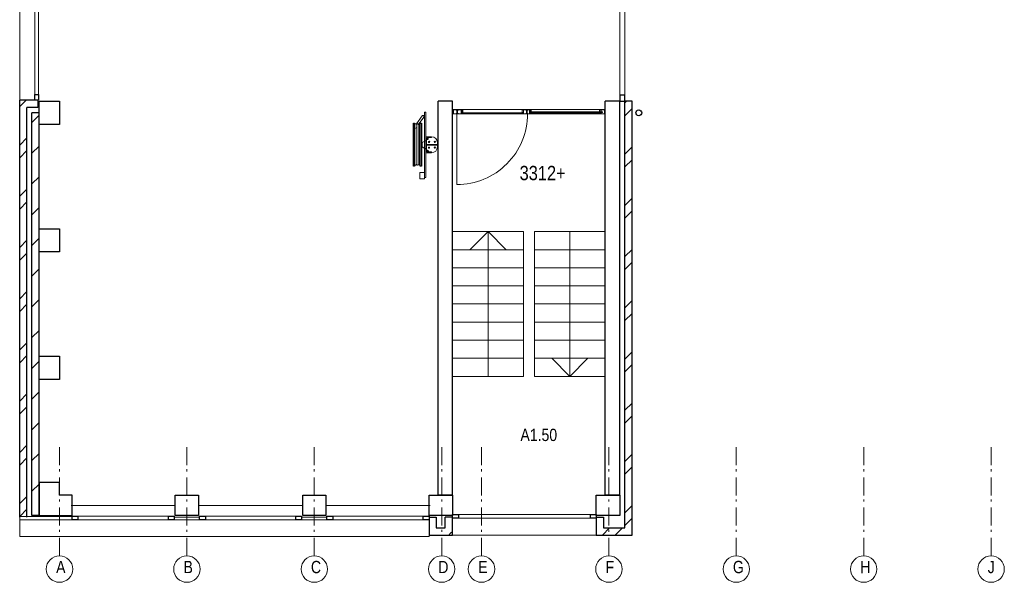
# Model space of a CAD drawing. Header units: millimetres. Extents: x 274611 to 749520, y 175257 to 298905.
# Tile 23 of 251: x 502791 to 516394, y 175331 to 183098. Entities that reach past the tile are written whole.
import ezdxf

# ---------------------------------------------------------------- set-up
doc = ezdxf.new("R2010")
doc.units = ezdxf.units.MM
doc.header["$LTSCALE"] = 400
doc.header["$PDMODE"] = 1
doc.header["$PDSIZE"] = 15
doc.linetypes.add('STYLE_06', pattern=[1.041641, 0.625, -0.208282, 0.069427, -0.138931])
for name, color, linetype, lineweight in [('Binnenkozijnen', 140, 'Continuous', 15), ('Buitenkozijnen', 140, 'Continuous', 15), ('mat-baksteen', 5, 'Continuous', 25), ('mat-beton (ihwg)', 5, 'Continuous', 25), ('mat-glas-vert', 5, 'Continuous', 15), ('mat-kalkzandsteen', 5, 'Continuous', 25), ('MAT-kit', 140, 'Continuous', 5), ('mat-kunststof', 43, 'Continuous', 9), ('mat-staal', 5, 'Continuous', 25), ('None', 7, 'Continuous', 9), ('Ruimtenummers', 5, 'Continuous', 25), ('Tekst', 140, 'Continuous', 15)]:
    doc.layers.add(name, color=color, linetype=linetype, lineweight=lineweight)
doc.styles.add('Arial Narrow', font='ARIALN.TTF', dxfattribs={"height": 222.25})

# ---------------------------------------------------------------- blocks, each defined once
blk = doc.blocks.new('*U304')
at = {"layer": 'mat-kunststof', "lineweight": 9}
blk.add_lwpolyline([(-8599, -36720), (-8609, -36720), (-8609, -36750), (-8599, -36750)], close=True, dxfattribs=at)
at = {"layer": 'None', "lineweight": 9}
blk.add_lwpolyline([(-8599, -36720), (-8609, -36750), (-8599, -36750), (-8609, -36720)], dxfattribs=at)
blk = doc.blocks.new('*U305')
at = {"layer": 'MAT-kit', "color": 9, "linetype": 'Continuous', "lineweight": 5}
for points in [[(-8599, -36708), (-8604, -36710), (-8609, -36708), (-8609, -36714), (-8609, -36720), (-8604, -36720), (-8599, -36720), (-8599, -36714), (-8599, -36708)], [(-8599, -36763), (-8604, -36761), (-8609, -36763), (-8609, -36757), (-8609, -36750), (-8604, -36750), (-8599, -36750), (-8599, -36757), (-8599, -36763)]]:
    blk.add_open_spline(points, degree=2, knots=[0, 0, 0, 0.229184, 0.229184, 0.5027, 0.5027, 0.726485, 0.726485, 1, 1, 1], dxfattribs=at)
at = {"layer": 'None', "color": 7}
blk.add_blockref('*U304', (0, 0), dxfattribs=at)
blk = doc.blocks.new('jan404.129')
at = {"layer": 'None', "lineweight": 15, "flags": 128}
for points in [[(-10, 14.85), (-10, -24.79), (10, -24.79), (10, 14.85)], [(8.5, 13.35), (8.5, -23.29), (-8.5, -23.29), (-8.5, 13.35)]]:
    blk.add_lwpolyline(points, close=True, dxfattribs=at)
blk = doc.blocks.new('*U306')
at = {"layer": 'None', "color": 7, "linetype": 'Continuous', "lineweight": 15}
for p, q in [((-8658, -36707), (-8658, -36762)), ((-8610, -36705), (-8657, -36705)), ((-8610, -36707), (-8657, -36707)), ((-8657, -36707), (-8657, -36762)), ((-8610, -36764), (-8610, -36707)), ((-8609, -36764), (-8609, -36707)), ((-8658, -36762), (-8677, -36762)), ((-8677, -36764), (-8658, -36764)), ((-8677, -36765), (-8610, -36765)), ((-8658, -36764), (-8610, -36764))]:
    blk.add_line(p, q, dxfattribs=at)
for centre, start, end in [((-8657, -36707), 90, 180), ((-8610, -36707), 0, 90), ((-8677, -36764), 90, 180), ((-8677, -36764), 180, 270), ((-8658, -36762), 270, 0), ((-8610, -36764), 270, 0)]:
    blk.add_arc(centre, 1.5, start, end, dxfattribs=at)
at = {"layer": 'None', "linetype": 'Continuous', "lineweight": 5}
blk.add_point((-8609, -36730), dxfattribs=at)
at = {"layer": 'mat-staal', "color": 7, "xscale": -1}
blk.add_blockref('jan404.129', (-8669, -36720), dxfattribs=at)
blk = doc.blocks.new('*U307')
at = {"layer": 'None', "color": 7, "linetype": 'Continuous', "lineweight": 15}
for p, q in [((-10699, -36706), (-10698, -36705)), ((-10699, -36707), (-10699, -36706)), ((-10699, -36707), (-10699, -36724)), ((-10699, -36724), (-10699, -36764)), ((-10698, -36705), (-10697, -36705)), ((-10669, -36705), (-10697, -36705)), ((-10669, -36707), (-10697, -36707)), ((-10697, -36707), (-10697, -36724)), ((-10697, -36724), (-10697, -36764)), ((-10637, -36705), (-10669, -36705)), ((-10657, -36707), (-10669, -36707)), ((-10660, -36708), (-10659, -36708)), ((-10660, -36709), (-10660, -36708)), ((-10660, -36710), (-10660, -36709)), ((-10660, -36710), (-10660, -36711)), ((-10660, -36711), (-10660, -36712)), ((-10660, -36712), (-10659, -36712)), ((-10659, -36707), (-10658, -36707)), ((-10659, -36708), (-10659, -36707)), ((-10659, -36709), (-10658, -36709)), ((-10659, -36710), (-10659, -36709)), ((-10659, -36710), (-10659, -36710)), ((-10659, -36711), (-10659, -36710)), ((-10659, -36711), (-10659, -36711)), ((-10658, -36711), (-10659, -36711)), ((-10659, -36712), (-10659, -36713)), ((-10659, -36713), (-10658, -36713)), ((-10658, -36707), (-10657, -36707)), ((-10658, -36708), (-10657, -36708)), ((-10658, -36709), (-10658, -36708)), ((-10658, -36712), (-10658, -36711)), ((-10657, -36712), (-10658, -36712)), ((-10658, -36713), (-10657, -36714)), ((-10637, -36707), (-10657, -36707)), ((-10657, -36708), (-10657, -36708)), ((-10657, -36708), (-10637, -36708)), ((-10657, -36712), (-10657, -36712)), ((-10650, -36712), (-10657, -36712)), ((-10650, -36714), (-10657, -36714)), ((-10650, -36712), (-10650, -36712)), ((-10649, -36713), (-10650, -36712)), ((-10650, -36724), (-10650, -36714)), ((-10650, -36757), (-10650, -36724)), ((-10649, -36714), (-10649, -36713)), ((-10649, -36724), (-10649, -36714)), ((-10649, -36757), (-10649, -36724)), ((-10637, -36705), (-10637, -36705)), ((-10636, -36706), (-10637, -36705)), ((-10636, -36707), (-10637, -36708)), ((-10637, -36708), (-10637, -36708)), ((-10636, -36707), (-10636, -36706)), ((-10636, -36707), (-10636, -36707)), ((-10699, -36764), (-10699, -36764)), ((-10698, -36765), (-10699, -36764)), ((-10697, -36765), (-10698, -36765)), ((-10697, -36764), (-10669, -36764)), ((-10697, -36765), (-10669, -36765)), ((-10669, -36764), (-10660, -36764)), ((-10669, -36765), (-10660, -36765)), ((-10660, -36757), (-10659, -36757)), ((-10660, -36757), (-10660, -36757)), ((-10660, -36758), (-10660, -36757)), ((-10660, -36764), (-10660, -36758)), ((-10659, -36764), (-10660, -36765)), ((-10660, -36765), (-10660, -36765)), ((-10659, -36757), (-10650, -36757)), ((-10659, -36758), (-10650, -36758)), ((-10659, -36764), (-10659, -36758)), ((-10659, -36764), (-10659, -36764)), ((-10649, -36757), (-10650, -36758)), ((-10650, -36758), (-10650, -36758)), ((-10649, -36757), (-10649, -36757))]:
    blk.add_line(p, q, dxfattribs=at)
blk = doc.blocks.new('*U308')
at = {"layer": 'None', "linetype": 'Continuous', "lineweight": 5}
blk.add_point((-10671, -36705), dxfattribs=at)
at = {"layer": 'None', "color": 7}
blk.add_blockref('*U307', (0, 0), dxfattribs=at)
blk = doc.blocks.new('*U309')
at = {"layer": 'None', "color": 7, "linetype": 'Continuous', "lineweight": 15}
for p, q in [((-10641, -36713), (-10640, -36712)), ((-10641, -36714), (-10641, -36713)), ((-10641, -36714), (-10641, -36744)), ((-10640, -36712), (-10639, -36712)), ((-10631, -36712), (-10639, -36712)), ((-10639, -36714), (-10639, -36744)), ((-10631, -36714), (-10639, -36714)), ((-10631, -36706), (-10630, -36705)), ((-10631, -36707), (-10631, -36706)), ((-10631, -36707), (-10631, -36712)), ((-10630, -36713), (-10631, -36714)), ((-10630, -36705), (-10629, -36705)), ((-10629, -36712), (-10630, -36713)), ((-10630, -36713), (-10630, -36713)), ((-10570, -36705), (-10629, -36705)), ((-10629, -36707), (-10629, -36712)), ((-10590, -36707), (-10629, -36707)), ((-10590, -36705), (-10590, -36705)), ((-10589, -36706), (-10590, -36705)), ((-10590, -36744), (-10590, -36707)), ((-10589, -36707), (-10589, -36706)), ((-10589, -36744), (-10589, -36707)), ((-10654, -36763), (-10653, -36762)), ((-10654, -36764), (-10654, -36763)), ((-10654, -36764), (-10653, -36765)), ((-10654, -36764), (-10654, -36764)), ((-10653, -36762), (-10652, -36762)), ((-10653, -36765), (-10652, -36765)), ((-10633, -36762), (-10652, -36762)), ((-10633, -36764), (-10652, -36764)), ((-10652, -36765), (-10569, -36765)), ((-10641, -36744), (-10641, -36757)), ((-10641, -36757), (-10641, -36757)), ((-10640, -36758), (-10641, -36757)), ((-10639, -36758), (-10640, -36758)), ((-10639, -36744), (-10639, -36757)), ((-10639, -36757), (-10633, -36757)), ((-10639, -36758), (-10633, -36758)), ((-10632, -36757), (-10633, -36757)), ((-10633, -36758), (-10632, -36758)), ((-10632, -36762), (-10633, -36762)), ((-10632, -36763), (-10633, -36764)), ((-10633, -36764), (-10569, -36764)), ((-10631, -36757), (-10632, -36757)), ((-10632, -36758), (-10632, -36759)), ((-10632, -36758), (-10632, -36758)), ((-10632, -36759), (-10631, -36759)), ((-10632, -36761), (-10632, -36762)), ((-10631, -36761), (-10632, -36761)), ((-10632, -36762), (-10632, -36762)), ((-10631, -36763), (-10632, -36763)), ((-10630, -36758), (-10631, -36757)), ((-10631, -36759), (-10631, -36760)), ((-10631, -36760), (-10631, -36761)), ((-10631, -36760), (-10631, -36760)), ((-10631, -36761), (-10631, -36761)), ((-10630, -36762), (-10631, -36763)), ((-10630, -36758), (-10630, -36758)), ((-10630, -36759), (-10630, -36758)), ((-10629, -36760), (-10630, -36759)), ((-10629, -36760), (-10630, -36761)), ((-10630, -36761), (-10630, -36762)), ((-10630, -36762), (-10630, -36762)), ((-10590, -36762), (-10590, -36744)), ((-10590, -36763), (-10590, -36762)), ((-10590, -36763), (-10590, -36763)), ((-10589, -36764), (-10590, -36763)), ((-10589, -36762), (-10589, -36744)), ((-10570, -36762), (-10589, -36762)), ((-10589, -36764), (-10570, -36764)), ((-10589, -36765), (-10570, -36765)), ((-10570, -36762), (-10569, -36763)), ((-10570, -36762), (-10570, -36762)), ((-10569, -36764), (-10570, -36765)), ((-10570, -36765), (-10570, -36765)), ((-10569, -36763), (-10569, -36764)), ((-10569, -36764), (-10569, -36764))]:
    blk.add_line(p, q, dxfattribs=at)
at = {"layer": 'mat-staal', "color": 7, "xscale": -1}
blk.add_blockref('jan404.129', (-10579, -36720), dxfattribs=at)
blk = doc.blocks.new('*U310')
at = {"layer": 'None'}
blk.add_blockref('*U309', (0, 0), dxfattribs=at)
blk = doc.blocks.new('*U311')
at = {"layer": 'mat-kunststof', "lineweight": 9}
blk.add_lwpolyline([(-10709, -36720), (-10699, -36720), (-10699, -36750), (-10709, -36750)], close=True, dxfattribs=at)
at = {"layer": 'None', "lineweight": 9}
blk.add_lwpolyline([(-10709, -36720), (-10699, -36750), (-10709, -36750), (-10699, -36720)], dxfattribs=at)
blk = doc.blocks.new('*U312')
at = {"layer": 'MAT-kit', "color": 9, "linetype": 'Continuous', "lineweight": 5}
for points in [[(-10709, -36708), (-10704, -36710), (-10699, -36708), (-10699, -36714), (-10699, -36720), (-10704, -36720), (-10709, -36720), (-10709, -36714), (-10709, -36708)], [(-10709, -36763), (-10704, -36761), (-10699, -36763), (-10699, -36757), (-10699, -36750), (-10704, -36750), (-10709, -36750), (-10709, -36757), (-10709, -36763)]]:
    blk.add_open_spline(points, degree=2, knots=[0, 0, 0, 0.229184, 0.229184, 0.5027, 0.5027, 0.726485, 0.726485, 1, 1, 1], dxfattribs=at)
at = {"layer": 'None', "color": 7}
blk.add_blockref('*U311', (0, 0), dxfattribs=at)
blk = doc.blocks.new('*X313')
at = {"layer": 'None', "lineweight": 5}
blk.add_line((-9737, -36750), (-10579, -36750), dxfattribs=at)
blk = doc.blocks.new('*X314')
at = {"layer": 'None', "lineweight": 5}
blk.add_line((-8669, -36750), (-9635, -36750), dxfattribs=at)
blk = doc.blocks.new('*U315')
at = {"layer": 'None', "color": 7, "linetype": 'Continuous', "lineweight": 15}
for p, q in [((-9747, -36705), (-9697, -36705)), ((-9747, -36707), (-9697, -36707)), ((-9729, -36706), (-9728, -36705)), ((-9729, -36707), (-9729, -36706)), ((-9729, -36744), (-9729, -36707)), ((-9728, -36705), (-9727, -36705)), ((-9727, -36744), (-9727, -36707)), ((-9696, -36705), (-9697, -36705)), ((-9697, -36707), (-9697, -36712)), ((-9697, -36712), (-9697, -36713)), ((-9697, -36713), (-9696, -36713)), ((-9696, -36706), (-9696, -36705)), ((-9695, -36707), (-9696, -36706)), ((-9696, -36713), (-9695, -36714)), ((-9695, -36707), (-9695, -36712)), ((-9695, -36712), (-9687, -36712)), ((-9695, -36714), (-9687, -36714)), ((-9692, -36705), (-9691, -36705)), ((-9692, -36706), (-9692, -36705)), ((-9692, -36707), (-9692, -36706)), ((-9692, -36707), (-9692, -36708)), ((-9692, -36707), (-9692, -36707)), ((-9692, -36708), (-9691, -36708)), ((-9691, -36705), (-9654, -36705)), ((-9691, -36707), (-9671, -36707)), ((-9671, -36708), (-9691, -36708)), ((-9686, -36712), (-9687, -36712)), ((-9687, -36714), (-9687, -36744)), ((-9686, -36713), (-9686, -36712)), ((-9685, -36714), (-9686, -36713)), ((-9685, -36714), (-9685, -36744)), ((-9679, -36712), (-9678, -36712)), ((-9679, -36713), (-9679, -36712)), ((-9679, -36714), (-9679, -36713)), ((-9679, -36724), (-9679, -36714)), ((-9679, -36757), (-9679, -36724)), ((-9678, -36712), (-9671, -36712)), ((-9678, -36724), (-9678, -36714)), ((-9678, -36714), (-9671, -36714)), ((-9678, -36757), (-9678, -36724)), ((-9671, -36707), (-9671, -36707)), ((-9670, -36707), (-9671, -36707)), ((-9671, -36707), (-9654, -36707)), ((-9671, -36708), (-9671, -36708)), ((-9670, -36708), (-9671, -36708)), ((-9671, -36712), (-9670, -36712)), ((-9671, -36712), (-9671, -36712)), ((-9671, -36713), (-9671, -36714)), ((-9670, -36713), (-9671, -36713)), ((-9669, -36708), (-9670, -36707)), ((-9670, -36709), (-9670, -36708)), ((-9670, -36709), (-9670, -36709)), ((-9670, -36710), (-9670, -36709)), ((-9669, -36710), (-9670, -36710)), ((-9670, -36711), (-9669, -36710)), ((-9670, -36711), (-9670, -36711)), ((-9670, -36711), (-9670, -36711)), ((-9670, -36712), (-9670, -36711)), ((-9669, -36712), (-9670, -36713)), ((-9668, -36708), (-9669, -36708)), ((-9668, -36712), (-9669, -36712)), ((-9668, -36709), (-9668, -36708)), ((-9668, -36710), (-9668, -36709)), ((-9668, -36710), (-9668, -36711)), ((-9668, -36711), (-9668, -36712)), ((-9654, -36705), (-9645, -36705)), ((-9654, -36707), (-9645, -36707)), ((-9645, -36705), (-9645, -36705)), ((-9644, -36706), (-9645, -36705)), ((-9645, -36707), (-9645, -36724)), ((-9645, -36724), (-9645, -36762)), ((-9644, -36707), (-9644, -36706)), ((-9644, -36707), (-9644, -36724)), ((-9644, -36724), (-9644, -36762)), ((-9748, -36762), (-9749, -36763)), ((-9749, -36763), (-9749, -36764)), ((-9749, -36764), (-9748, -36765)), ((-9749, -36764), (-9749, -36764)), ((-9693, -36764), (-9749, -36764)), ((-9674, -36765), (-9749, -36765)), ((-9747, -36762), (-9748, -36762)), ((-9748, -36765), (-9747, -36765)), ((-9747, -36762), (-9729, -36762)), ((-9729, -36764), (-9747, -36764)), ((-9729, -36765), (-9747, -36765)), ((-9729, -36762), (-9729, -36744)), ((-9729, -36764), (-9728, -36763)), ((-9728, -36763), (-9727, -36762)), ((-9728, -36763), (-9728, -36763)), ((-9727, -36762), (-9727, -36744)), ((-9697, -36759), (-9696, -36758)), ((-9697, -36760), (-9697, -36759)), ((-9697, -36760), (-9697, -36761)), ((-9697, -36761), (-9696, -36762)), ((-9696, -36758), (-9695, -36757)), ((-9696, -36758), (-9696, -36758)), ((-9696, -36762), (-9695, -36763)), ((-9696, -36762), (-9696, -36762)), ((-9695, -36757), (-9694, -36757)), ((-9694, -36758), (-9695, -36759)), ((-9695, -36759), (-9695, -36760)), ((-9695, -36759), (-9695, -36759)), ((-9695, -36760), (-9695, -36761)), ((-9695, -36760), (-9695, -36760)), ((-9695, -36761), (-9694, -36762)), ((-9695, -36761), (-9695, -36761)), ((-9695, -36761), (-9695, -36761)), ((-9695, -36763), (-9694, -36763)), ((-9694, -36757), (-9693, -36757)), ((-9694, -36758), (-9694, -36758)), ((-9693, -36758), (-9694, -36758)), ((-9694, -36762), (-9693, -36762)), ((-9694, -36762), (-9694, -36762)), ((-9694, -36763), (-9693, -36764)), ((-9687, -36757), (-9693, -36757)), ((-9687, -36758), (-9693, -36758)), ((-9693, -36762), (-9674, -36762)), ((-9693, -36764), (-9674, -36764)), ((-9687, -36744), (-9687, -36757)), ((-9687, -36758), (-9686, -36758)), ((-9686, -36757), (-9685, -36757)), ((-9686, -36758), (-9686, -36757)), ((-9685, -36744), (-9685, -36757)), ((-9679, -36757), (-9679, -36758)), ((-9679, -36757), (-9679, -36757)), ((-9679, -36758), (-9678, -36758)), ((-9669, -36757), (-9678, -36757)), ((-9669, -36758), (-9678, -36758)), ((-9673, -36762), (-9674, -36762)), ((-9673, -36765), (-9674, -36765)), ((-9673, -36763), (-9673, -36762)), ((-9672, -36764), (-9673, -36763)), ((-9673, -36764), (-9673, -36765)), ((-9672, -36764), (-9673, -36764)), ((-9669, -36757), (-9669, -36757)), ((-9668, -36757), (-9669, -36757)), ((-9669, -36764), (-9669, -36758)), ((-9669, -36764), (-9669, -36765)), ((-9669, -36764), (-9669, -36764)), ((-9669, -36765), (-9668, -36765)), ((-9668, -36758), (-9668, -36757)), ((-9668, -36764), (-9668, -36758)), ((-9654, -36764), (-9668, -36764)), ((-9654, -36765), (-9668, -36765)), ((-9624, -36764), (-9654, -36764)), ((-9625, -36765), (-9654, -36765)), ((-9645, -36762), (-9645, -36763)), ((-9645, -36763), (-9644, -36764)), ((-9645, -36763), (-9645, -36763)), ((-9644, -36762), (-9625, -36762)), ((-9625, -36764), (-9644, -36764)), ((-9625, -36762), (-9625, -36762)), ((-9624, -36763), (-9625, -36762)), ((-9624, -36764), (-9625, -36765)), ((-9625, -36765), (-9625, -36765)), ((-9624, -36764), (-9624, -36763)), ((-9624, -36764), (-9624, -36764))]:
    blk.add_line(p, q, dxfattribs=at)
at = {"layer": 'None', "linetype": 'Continuous', "lineweight": 5}
blk.add_point((-9652, -36705), dxfattribs=at)
at = {"layer": 'mat-staal', "color": 7}
for p in [(-9739, -36720), (-9634, -36720)]:
    blk.add_blockref('jan404.129', p, dxfattribs=at)
blk = doc.blocks.new('*U316')
at = {"layer": 'mat-glas-vert', "color": 140, "lineweight": 15}
for points in [[(-10579, -36748), (-9737, -36748), (-9737, -36758), (-10579, -36758)], [(-9635, -36748), (-8669, -36748), (-8669, -36758), (-9635, -36758)], [(-9618, -36738), (-8639, -36738), (-8639, -36746), (-9618, -36746)]]:
    blk.add_lwpolyline(points, close=True, dxfattribs=at)
at = {"layer": 'None', "color": 43, "linetype": 'Continuous', "lineweight": 9}
blk.add_line((-10649, -36764), (-10649, -37740), dxfattribs=at)
at = {"layer": 'None', "lineweight": 9}
blk.add_lwpolyline([(-8609, -36705), (-8609, -36765), (-10699, -36765), (-10699, -36705)], close=True, dxfattribs=at)
at = {"layer": 'None', "color": 43, "linetype": 'Continuous', "lineweight": 9}
blk.add_arc((-10649, -36764), 976, 269.9877, 0.0459, dxfattribs=at)
at = {"layer": 'mat-glas-vert', "color": 140}
for name in ['*X313', '*X314']:
    blk.add_blockref(name, (0, 0), dxfattribs=at)
at = {"layer": 'mat-staal', "color": 7}
for name in ['*U312', '*U305']:
    blk.add_blockref(name, (0, 0), dxfattribs=at)
at = {"layer": 'None', "color": 7}
for name in ['*U308', '*U310', '*U315', '*U306']:
    blk.add_blockref(name, (0, 0), dxfattribs=at)
blk = doc.blocks.new('Kolom hoek 330x330')
at = {"layer": 'mat-beton (ihwg)', "lineweight": 25, "flags": 128}
blk.add_lwpolyline([(-175, 0), (0, 0), (0, -175), (280, -175), (280, 280), (-175, 280)], close=True, dxfattribs=at)
blk = doc.blocks.new('*X908')
at = {"layer": 'None', "lineweight": 9}
for p, q in [((-8639, -42580), (-8539, -42480)), ((-8462, -42580), (-8362, -42480))]:
    blk.add_line(p, q, dxfattribs=at)
blk = doc.blocks.new('*X909')
at = {"layer": 'None', "lineweight": 9}
for p, q in [((-8329, -36613), (-8306, -36590)), ((-8329, -36790), (-8229, -36690)), ((-8329, -37320), (-8229, -37220)), ((-8329, -37497), (-8229, -37397)), ((-8329, -38027), (-8229, -37927)), ((-8329, -38204), (-8229, -38104)), ((-8329, -38735), (-8229, -38635)), ((-8329, -38911), (-8229, -38811)), ((-8329, -39442), (-8229, -39342)), ((-8329, -39618), (-8229, -39518)), ((-8329, -40149), (-8229, -40049)), ((-8329, -40325), (-8229, -40225)), ((-8329, -40856), (-8229, -40756)), ((-8329, -41032), (-8229, -40932)), ((-8329, -41563), (-8229, -41463)), ((-8329, -41739), (-8229, -41639)), ((-8329, -42270), (-8229, -42170)), ((-8329, -42446), (-8229, -42346))]:
    blk.add_line(p, q, dxfattribs=at)
blk = doc.blocks.new('*X910')
at = {"layer": 'None', "lineweight": 9}
for p, q in [((-16519, -36884), (-16419, -36784)), ((-16519, -37308), (-16419, -37208)), ((-16519, -37732), (-16419, -37632)), ((-16519, -38156), (-16419, -38056)), ((-16519, -38581), (-16419, -38481)), ((-16519, -39005), (-16419, -38905)), ((-16519, -39429), (-16419, -39329)), ((-16519, -39853), (-16419, -39753)), ((-16519, -40278), (-16419, -40178)), ((-16519, -40702), (-16419, -40602)), ((-16519, -41126), (-16419, -41026)), ((-16519, -41551), (-16419, -41451)), ((-16519, -41975), (-16419, -41875)), ((-16430, -42310), (-16419, -42299))]:
    blk.add_line(p, q, dxfattribs=at)
blk = doc.blocks.new('*X911')
at = {"layer": 'None', "lineweight": 9}
for p, q in [((-16689, -36664), (-16644, -36620)), ((-16689, -37195), (-16589, -37095)), ((-16689, -37371), (-16589, -37271)), ((-16689, -37902), (-16589, -37802)), ((-16689, -38079), (-16589, -37979)), ((-16689, -38609), (-16589, -38509)), ((-16689, -38786), (-16589, -38686)), ((-16689, -39316), (-16589, -39216)), ((-16689, -39493), (-16589, -39393)), ((-16689, -40023), (-16589, -39923)), ((-16689, -40200), (-16589, -40100)), ((-16689, -40731), (-16589, -40631)), ((-16689, -40907), (-16589, -40807)), ((-16689, -41438), (-16589, -41338)), ((-16689, -41614), (-16589, -41514)), ((-16689, -42145), (-16589, -42045)), ((-16689, -42321), (-16589, -42221))]:
    blk.add_line(p, q, dxfattribs=at)
blk = doc.blocks.new('*U79')
at = {"layer": 'Buitenkozijnen', "lineweight": 15}
for p, q in [((-10, 0), (-10, -1960)), ((-10, 0), (40, 0)), ((40, 0), (40, -1960)), ((-10, -1960), (40, -1960))]:
    blk.add_line(p, q, dxfattribs=at)
blk = doc.blocks.new('Gevelpui best 1960')
at = {"layer": 'Buitenkozijnen', "color": 43, "lineweight": 9}
blk.add_line((250, 0), (250, -1960), dxfattribs=at)
at = {"layer": 'Buitenkozijnen', "color": 92, "lineweight": 25}
for points in [[(-10, 0), (40, 0), (40, -80), (-10, -80)], [(-10, -1880), (40, -1880), (40, -1960), (-10, -1960)]]:
    blk.add_lwpolyline(points, close=True, dxfattribs=at)
at = {"layer": 'Buitenkozijnen'}
blk.add_blockref('*U79', (0, 0), dxfattribs=at)
blk = doc.blocks.new('*X936')
at = {"layer": 'None', "lineweight": 9}
blk.add_line((-10760, -42580), (-10735, -42554), dxfattribs=at)
blk = doc.blocks.new('*X937')
at = {"layer": 'None', "lineweight": 9}
blk.add_line((-10735, -42554), (-10709, -42529), dxfattribs=at)
blk = doc.blocks.new('Gevelpui best 1410 (2D)')
at = {"layer": 'Buitenkozijnen', "lineweight": 15}
for p, q in [((-260, 0), (-260, -1410)), ((-260, 0), (-210, 0)), ((-210, 0), (-210, -1410)), ((-260, -1410), (-210, -1410))]:
    blk.add_line(p, q, dxfattribs=at)
at = {"layer": 'Buitenkozijnen', "color": 92, "lineweight": 25}
for points in [[(-260, 0), (-210, 0), (-210, -80), (-260, -80)], [(-260, -1330), (-210, -1330), (-210, -1410), (-260, -1410)]]:
    blk.add_lwpolyline(points, close=True, dxfattribs=at)
at = {"layer": 'None', "color": 43, "linetype": 'Continuous', "lineweight": 9}
blk.add_line((-410, 15), (-410, -1425), dxfattribs=at)
blk = doc.blocks.new('*U211')
at = {"layer": 'Buitenkozijnen', "lineweight": 15}
for p, q in [((0, 25), (1985, 25)), ((0, -25), (0, 25)), ((1985, -25), (1985, 25)), ((0, -25), (1985, -25))]:
    blk.add_line(p, q, dxfattribs=at)
blk = doc.blocks.new('Gevelpui best 1985')
at = {"layer": 'Buitenkozijnen', "color": 43, "lineweight": 9}
blk.add_line((0, 260), (1985, 260), dxfattribs=at)
at = {"layer": 'Buitenkozijnen', "color": 92, "lineweight": 25}
for points in [[(0, -25), (0, 25), (80, 25), (80, -25)], [(1905, -25), (1905, 25), (1985, 25), (1985, -25)]]:
    blk.add_lwpolyline(points, close=True, dxfattribs=at)
at = {"layer": 'Buitenkozijnen'}
blk.add_blockref('*U211', (0, 0), dxfattribs=at)
blk = doc.blocks.new('*U938')
at = {"layer": 'Buitenkozijnen', "lineweight": 15}
for p, q in [((-8399, -34760), (-8329, -34760)), ((-8399, -36590), (-8399, -34760)), ((-8329, -36590), (-8329, -34760)), ((-8399, -36590), (-8329, -36590))]:
    blk.add_line(p, q, dxfattribs=at)
blk = doc.blocks.new('*U939')
at = {"layer": 'Buitenkozijnen', "color": 92, "lineweight": 25}
for points in [[(-8329, -34760), (-8399, -34760), (-8399, -34843), (-8329, -34843)], [(-8329, -36507), (-8399, -36507), (-8399, -36590), (-8329, -36590)]]:
    blk.add_lwpolyline(points, close=True, dxfattribs=at)
at = {"layer": 'Buitenkozijnen'}
blk.add_blockref('*U938', (0, 0), dxfattribs=at)
blk = doc.blocks.new('HWA')
at = {"layer": 'None', "color": 92, "linetype": 'Continuous', "lineweight": 25}
blk.add_circle((0, -74), 40, dxfattribs=at)
blk = doc.blocks.new('Kolom 280x320')
at = {"layer": 'mat-beton (ihwg)', "lineweight": 25}
blk.add_lwpolyline([(-300, 160), (-20, 160), (-20, -160), (-300, -160)], close=True, dxfattribs=at)
at = {"layer": 'None', "color": 92, "linetype": 'Continuous', "lineweight": 5}
blk.add_point((0, 0), dxfattribs=at)
blk = doc.blocks.new('*U199')
at = {"layer": 'None', "color": 140, "linetype": 'Continuous', "lineweight": 15, "flags": 128}
blk.add_lwpolyline([(-21, 110), (59, 110), (59, 107, -0.391021), (53, 100), (-1, 96, 0.391021), (-12, 83), (-12, -83, 0.391021), (-1, -96), (53, -100, -0.391021), (59, -107), (59, -110), (-21, -110)], format="xyb", close=True, dxfattribs=at)
blk = doc.blocks.new('*U200')
at = {"layer": 'None', "color": 253, "linetype": 'Continuous', "lineweight": 5}
for p, q in [((96.625, -278), (96.625, 266)), ((125.704, -278), (125.704, 266)), ((50.42, -31.849), (50.42, 29))]:
    blk.add_line(p, q, dxfattribs=at)
at = {"layer": 'None', "color": 140, "linetype": 'Continuous', "lineweight": 15}
for p, q in [((50.42, 29), (1.453, 57.31)), ((0, -61), (50.42, -31.849))]:
    blk.add_line(p, q, dxfattribs=at)
at = {"layer": 'None', "color": 92, "linetype": 'Continuous', "lineweight": 25}
for points in [[(60.916, 296), (76.476, 296), (76.476, -300), (60.916, -300)], [(154.785, 296), (171.344, 296), (171.344, -302), (154.785, -302)]]:
    blk.add_lwpolyline(points, close=True, dxfattribs=at)
at = {"layer": 'None', "color": 253, "linetype": 'Continuous', "lineweight": 5}
blk.add_lwpolyline([(50.929, 18), (60.916, 18), (60.916, -18), (50.929, -18)], close=True, dxfattribs=at)
for points, knots in [([(96.866, 264), (96.866, 268.997), (93.792, 272.9335), (90.718, 276.87), (85.875, 278.0735), (81.032, 279.277), (76.476, 277.238)], [0, 0, 0, 0.3335495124, 0.3335495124, 0.6668288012, 0.6668288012, 1, 1, 1]), ([(125.825, 264), (125.825, 267.886), (123.8855, 271.2505), (121.946, 274.615), (118.586, 276.5575), (115.226, 278.5), (107.466, 278.5), (104.106, 276.5575), (100.746, 274.615), (98.806, 271.2505), (96.866, 267.886), (96.866, 264)], [0, 0, 0, 0.1667696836, 0.1667696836, 0.3334232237, 0.3334232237, 0.4999946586, 0.6665660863, 0.6665660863, 0.833226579, 0.833226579, 1, 1, 1]), ([(154.785, 264), (154.785, 267.886), (152.845, 271.2505), (150.905, 274.615), (147.5455, 276.5575), (144.186, 278.5), (140.306, 278.5), (136.426, 278.5), (133.066, 276.5575), (129.706, 274.615), (127.7655, 271.2505), (125.825, 267.886), (125.825, 264)], [0, 0, 0, 0.1667729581, 0.1667729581, 0.3334246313, 0.3334246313, 0.4999853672, 0.4999853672, 0.666556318, 0.666556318, 0.8332233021, 0.8332233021, 1, 1, 1]), ([(76.477, -291.432), (81.039, -293.343), (85.8175, -292.072), (90.596, -290.801), (93.6105, -286.876), (96.625, -282.951), (96.625, -278)], [0, 0, 0, 0.333165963, 0.333165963, 0.6664584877, 0.6664584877, 1, 1, 1]), ([(96.625, -278), (96.625, -281.901), (98.573, -285.2795), (100.521, -288.658), (103.895, -290.609), (107.269, -292.56), (111.165, -292.56), (115.061, -292.56), (118.435, -290.609), (121.809, -288.658), (123.7565, -285.2795), (125.704, -281.901), (125.704, -278)], [0, 0, 0, 0.1667545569, 0.1667545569, 0.3334268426, 0.3334268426, 0.5000053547, 0.5000053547, 0.6665838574, 0.6665838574, 0.8332491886, 0.8332491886, 1, 1, 1]), ([(125.704, -278), (125.704, -281.901), (127.6525, -285.2795), (129.601, -288.658), (132.975, -290.609), (136.349, -292.56), (140.245, -292.56), (144.141, -292.56), (147.5145, -290.609), (150.888, -288.658), (152.836, -285.2795), (154.784, -281.901), (154.784, -278)], [0, 0, 0, 0.1667578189, 0.1667578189, 0.3334365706, 0.3334365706, 0.5000146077, 0.5000146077, 0.6665824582, 0.6665824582, 0.8332459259, 0.8332459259, 1, 1, 1])]:
    blk.add_open_spline(points, degree=2, knots=knots, dxfattribs=at)
blk = doc.blocks.new('BSH')
at = {"layer": 'None', "color": 140, "linetype": 'Continuous', "lineweight": 15}
for p, q in [((-159.8585, -36.7557), (-159.8585, 32.756)), ((-80, -6.8893), (-80, 2.8892)), ((0, -61), (0, 111.155))]:
    blk.add_line(p, q, dxfattribs=at)
at = {"layer": 'None', "color": 253, "linetype": 'Continuous', "lineweight": 5}
for p, q in [((135.277, -233.0824), (136.142, -233.8294)), ((27.7468, -383.0008), (105.0969, -276.5164)), ((130.6676, -289.4337), (48.7568, -402.0618))]:
    blk.add_line(p, q, dxfattribs=at)
at = {"layer": 'None', "color": 140, "linetype": 'Continuous', "lineweight": 15}
for points in [[(0, 448), (20, 448), (20, -452), (0, -452)], [(20, 469.75), (82, 469.75), (82, 382.75), (20, 382.75)], [(-160, 2.8892), (-9, 2.8892), (-9, -6.8893), (-160, -6.8893)]]:
    blk.add_lwpolyline(points, close=True, dxfattribs=at)
at = {"layer": 'None', "color": 8, "linetype": 'Continuous', "lineweight": 5}
for centre in [(-124, 37.275), (-44.5, 38.775), (-124, -41.275), (-45, -41.275)]:
    blk.add_circle(centre, 8.5, dxfattribs=at)
at = {"layer": 'None', "color": 140, "linetype": 'Continuous', "lineweight": 15}
for centre, start, end in [((-80, 28), 90, 180), ((-80, -32), 180, 270)]:
    blk.add_arc(centre, 80, start, end, dxfattribs=at)
at = {"layer": 'None', "color": 9, "linetype": 'Continuous', "lineweight": 5}
blk.add_arc((38.2528, -392.5302), 14.18399, 137.790600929, 325.770923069, dxfattribs=at)
at = {"layer": 'None', "color": 92, "linetype": 'Continuous', "lineweight": 25}
for points, knots in [([(-11.70075, 86.5025), (-12.2626, 89.0317), (-14.0137, 90.9408), (-15.7648, 92.8499), (-18.23575, 93.6275), (-20.7067, 94.4051), (-23.236, 93.84325), (-25.7653, 93.2814), (-27.67445, 91.53015), (-29.5836, 89.7789), (-30.36125, 87.3079), (-31.1389, 84.8369), (-30.57705, 82.3077), (-30.0152, 79.7785), (-28.26385, 77.8694), (-26.5125, 75.9603), (-24.0415, 75.1827), (-21.5705, 74.4051), (-19.0412, 74.96695), (-16.5119, 75.5288), (-14.60305, 77.28005), (-12.6942, 79.0313), (-11.91655, 81.5023), (-11.1389, 83.9733), (-11.70075, 86.5025)], [0, 0, 0, 0.0833344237, 0.0833344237, 0.1666618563, 0.1666618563, 0.2499968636, 0.2499968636, 0.3333348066, 0.3333348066, 0.4166657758, 0.4166657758, 0.5000000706, 0.5000000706, 0.583336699, 0.583336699, 0.666668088, 0.666668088, 0.7500039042, 0.7500039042, 0.8333377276, 0.8333377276, 0.9166657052, 0.9166657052, 1, 1, 1]), ([(-11.75695, -89.71225), (-12.375, -92.4944), (-14.3012, -94.5944), (-16.2274, -96.6944), (-18.94545, -97.54975), (-21.6635, -98.4051), (-24.4457, -97.78705), (-27.2279, -97.169), (-29.328, -95.24265), (-31.4281, -93.3163), (-32.2835, -90.5982), (-33.1389, -87.8801), (-32.52085, -85.09795), (-31.9028, -82.3158), (-29.97635, -80.2158), (-28.0499, -78.1158), (-25.3318, -77.26045), (-22.6137, -76.4051), (-19.83145, -77.02315), (-17.0492, -77.6412), (-14.94945, -79.56755), (-12.8497, -81.4939), (-11.9943, -84.212), (-11.1389, -86.9301), (-11.75695, -89.71225)], [0, 0, 0, 0.083334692, 0.083334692, 0.1666618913, 0.1666618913, 0.2499964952, 0.2499964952, 0.3333343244, 0.3333343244, 0.4166651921, 0.4166651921, 0.4999998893, 0.4999998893, 0.5833365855, 0.5833365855, 0.6666673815, 0.6666673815, 0.7500034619, 0.7500034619, 0.8333376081, 0.8333376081, 0.9166653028, 0.9166653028, 1, 1, 1])]:
    blk.add_open_spline(points, degree=2, knots=knots, dxfattribs=at)
at = {"layer": 'None', "color": 7}
blk.add_blockref('*U200', (0, 0), dxfattribs=at)
at = {"layer": 'None', "color": 140, "rotation": 180}
blk.add_blockref('*U199', (-21.4, -2), dxfattribs=at)
blk = doc.blocks.new('*X1202')
at = {"layer": 'None', "lineweight": 9}
blk.add_line((-16644, -36620), (-16600, -36575), dxfattribs=at)

msp = doc.modelspace()

# ---------------------------------------------------------------- linework, layer by layer
at = {"layer": 'Buitenkozijnen', "lineweight": 15}
for points in [[(503516.28099, 176238.18879), (503516.28099, 176192.14816), (502791.28099, 176192.14816), (502791.28099, 176238.18879)], [(505276.28099, 176232.18879), (505276.28099, 176192.14816), (504926.28099, 176192.14816), (504926.28099, 176232.18879)], [(507036.28099, 176232.18879), (507036.28099, 176192.14816), (506686.28099, 176192.14816), (506686.28099, 176232.18879)]]:
    msp.add_lwpolyline(points, close=True, dxfattribs=at)
at = {"layer": 'Buitenkozijnen', "color": 43, "lineweight": 9, "flags": 128}
msp.add_lwpolyline([(508446.28099, 175982.18879), (508446.28099, 175962.18879), (502791.28099, 175962.18879), (502791.28099, 176232.18879)], dxfattribs=at)
at = {"layer": 'mat-baksteen', "lineweight": 25}
for p, q in [((502791.28099, 176232.18879), (502791.28099, 181987.18879)), ((503041.28099, 181987.18879), (502791.28099, 181987.18879)), ((502891.28099, 176232.18879), (502891.28099, 181887.18879)), ((503041.28099, 181887.18879), (502891.28099, 181887.18879)), ((503041.28099, 181987.18879), (503041.28099, 181887.18879)), ((511251.28099, 181972.18879), (511151.28099, 181972.18879)), ((511151.28099, 176082.18879), (511151.28099, 181972.18879)), ((511251.28099, 175982.18879), (511251.28099, 181972.18879)), ((508446.28099, 176232.18879), (508446.28099, 175982.18879)), ((508446.28099, 176232.18879), (508546.28099, 176232.18879)), ((508546.28099, 176232.18879), (508546.28099, 176082.18879)), ((508771.28099, 176232.18879), (508671.28099, 176232.18879)), ((508671.28099, 176082.18879), (508671.28099, 176232.18879)), ((508771.28099, 175982.18879), (508771.28099, 176232.18879)), ((510756.28099, 176232.18879), (510756.28099, 175982.18879)), ((510756.28099, 176232.18879), (510856.28099, 176232.18879)), ((510756.28099, 176232.18879), (510756.28099, 175982.18879)), ((510756.28099, 176232.18879), (510856.28099, 176232.18879)), ((510856.28099, 176232.18879), (510856.28099, 176082.18879)), ((510856.28099, 176232.18879), (510856.28099, 176082.18879)), ((508546.28099, 176082.18879), (508671.28099, 176082.18879)), ((510856.28099, 176082.18879), (511151.28099, 176082.18879)), ((508446.28099, 175982.18879), (508771.28099, 175982.18879)), ((510756.28099, 175982.18879), (511251.28099, 175982.18879))]:
    msp.add_line(p, q, dxfattribs=at)
at = {"layer": 'mat-beton (ihwg)', "lineweight": 25}
for p, q in [((508771.28099, 181972.18879), (508571.28099, 181972.18879)), ((508571.28099, 176532.18879), (508571.28099, 181972.18879)), ((508771.28099, 176532.18879), (508771.28099, 181972.18879)), ((511081.24035, 181972.18879), (510881.24035, 181972.18879)), ((510881.24035, 176532.18879), (510881.24035, 181972.18879)), ((511081.24035, 176532.18879), (511081.24035, 181972.18879)), ((508771.28099, 176532.18879), (508571.28099, 176532.18879)), ((511081.24035, 176532.18879), (510881.24035, 176532.18879))]:
    msp.add_line(p, q, dxfattribs=at)
for points in [[(508771.28099, 176532.18879), (508771.28099, 176252.18879), (508446.28099, 176252.18879), (508446.28099, 176532.18879)], [(511081.24035, 176532.18879), (511081.24035, 176252.18879), (510756.28099, 176252.18879), (510756.28099, 176532.18879)]]:
    msp.add_lwpolyline(points, close=True, dxfattribs=at)
at = {"layer": 'mat-kalkzandsteen', "lineweight": 25}
for p, q in [((503061.28099, 181812.18879), (502961.28099, 181812.18879)), ((502961.28099, 176252.18879), (502961.28099, 181812.18879)), ((503061.28099, 176252.18879), (503061.28099, 181812.18879)), ((503061.28099, 176252.18879), (502961.28099, 176252.18879))]:
    msp.add_line(p, q, dxfattribs=at)
at = {"layer": 'None', "color": 43, "linetype": 'Continuous', "lineweight": 9}
for q in [(509011.28099, 179923.32029), (509511.28099, 179923.32029), (509261.28099, 178173.32029)]:
    msp.add_line((509261.28099, 180173.32029), q, dxfattribs=at)
at = {"layer": 'None', "color": 140, "linetype": 'Continuous', "lineweight": 15}
for p, q in [((510391.24035, 180173.32029), (510391.24035, 178173.32029)), ((510391.24035, 178173.32029), (510141.24035, 178423.32029)), ((510391.24035, 178173.32029), (510641.24035, 178423.32029))]:
    msp.add_line(p, q, dxfattribs=at)
at = {"layer": 'None', "color": 7, "linetype": 'STYLE_06', "lineweight": 9}
for p, q in [((503341.28116, 175696.37461), (503341.28116, 177196.37461)), ((505101.28116, 175696.37461), (505101.28116, 177196.37461)), ((506861.28116, 175696.37461), (506861.28116, 177196.37461)), ((508621.28099, 175696.37461), (508621.28099, 177196.37461)), ((509171.28099, 175696.37461), (509171.28099, 177196.37461)), ((509171.28099, 175696.37461), (509171.28099, 177196.37461)), ((510931.28116, 175696.37461), (510931.28116, 177196.37461)), ((512691.28116, 175696.37461), (512691.28116, 177196.37461)), ((514451.28116, 175696.37461), (514451.28116, 177196.37461)), ((516211.28099, 175696.37461), (516211.28099, 177196.37461))]:
    msp.add_line(p, q, dxfattribs=at)
at = {"layer": 'None', "color": 43, "linetype": 'Continuous', "lineweight": 9}
for points in [[(508771.28099, 180173.32029), (509751.28099, 180173.32029), (509751.28099, 179923.32029), (508771.28099, 179923.32029)], [(508771.28099, 179923.32029), (509751.28099, 179923.32029), (509751.28099, 179673.32029), (508771.28099, 179673.32029)], [(508771.28099, 179673.32029), (509751.28099, 179673.32029), (509751.28099, 179423.32029), (508771.28099, 179423.32029)], [(508771.28099, 179423.32029), (509751.28099, 179423.32029), (509751.28099, 179173.32029), (508771.28099, 179173.32029)], [(508771.28099, 179173.32029), (509751.28099, 179173.32029), (509751.28099, 178923.32029), (508771.28099, 178923.32029)], [(508771.28099, 178923.32029), (509751.28099, 178923.32029), (509751.28099, 178673.32029), (508771.28099, 178673.32029)], [(508771.28099, 178673.32029), (509751.28099, 178673.32029), (509751.28099, 178423.32029), (508771.28099, 178423.32029)], [(508771.28099, 178423.32029), (509751.28099, 178423.32029), (509751.28099, 178173.32029), (508771.28099, 178173.32029)]]:
    msp.add_lwpolyline(points, close=True, dxfattribs=at)
at = {"layer": 'None', "color": 140, "linetype": 'Continuous', "lineweight": 15}
for points in [[(509901.24035, 180173.32029), (510881.24035, 180173.32029), (510881.24035, 179923.32029), (509901.24035, 179923.32029)], [(509901.24035, 179923.32029), (510881.24035, 179923.32029), (510881.24035, 179673.32029), (509901.24035, 179673.32029)], [(509901.24035, 179673.32029), (510881.24035, 179673.32029), (510881.24035, 179423.32029), (509901.24035, 179423.32029)], [(509901.24035, 179423.32029), (510881.24035, 179423.32029), (510881.24035, 179173.32029), (509901.24035, 179173.32029)], [(509901.24035, 179173.32029), (510881.24035, 179173.32029), (510881.24035, 178923.32029), (509901.24035, 178923.32029)], [(509901.24035, 178923.32029), (510881.24035, 178923.32029), (510881.24035, 178673.32029), (509901.24035, 178673.32029)], [(509901.24035, 178673.32029), (510881.24035, 178673.32029), (510881.24035, 178423.32029), (509901.24035, 178423.32029)], [(509901.24035, 178423.32029), (510881.24035, 178423.32029), (510881.24035, 178173.32029), (509901.24035, 178173.32029)]]:
    msp.add_lwpolyline(points, close=True, dxfattribs=at)
at = {"layer": 'None', "color": 43, "linetype": 'Continuous', "lineweight": 9}
for centre in [(503341.28116, 175513.76819), (505101.28116, 175513.76819), (506861.28116, 175513.76819), (508621.28099, 175513.76819), (509171.28099, 175513.76819), (510931.28116, 175513.76819), (512691.28116, 175513.76819), (514451.28116, 175513.76819), (516211.28099, 175513.76819)]:
    msp.add_circle(centre, 182.60642, dxfattribs=at)

# ---------------------------------------------------------------- block references
at = {"layer": 'Binnenkozijnen', "color": 7, "rotation": 180}
msp.add_blockref('Gevelpui best 1960', (503041.28099, 181987.18879), dxfattribs=at)
at = {"layer": 'Buitenkozijnen', "color": 7}
for name, p, rotation in [('Gevelpui best 1410 (2D)', (504926.28099, 175982.18879), 270), ('Gevelpui best 1410 (2D)', (506686.28099, 175982.18879), 270), ('Gevelpui best 1410 (2D)', (508446.28099, 175982.18879), 270), ('Gevelpui best 1985', (510756.28099, 176241.96046), 180)]:
    msp.add_blockref(name, p, dxfattribs=dict(at, rotation=rotation))
at = {"layer": 'mat-baksteen'}
for name in ['*X911', '*X1202', '*X909', '*X937', '*X908', '*X936']:
    msp.add_blockref(name, (519480.22162, 218562.18879), dxfattribs=at)
at = {"layer": 'mat-beton (ihwg)', "color": 7}
for name, p, rotation in [('Kolom 280x320', (503041.28099, 181812.18879), 180), ('Kolom 280x320', (503041.28099, 180052.18879), 180), ('Kolom 280x320', (503041.28099, 178292.18879), 180), ('Kolom hoek 330x330', (503341.28099, 176532.18879), 180), ('Kolom 280x320', (505101.28099, 176232.18879), 270), ('Kolom 280x320', (506861.28099, 176232.18879), 270)]:
    msp.add_blockref(name, p, dxfattribs=dict(at, rotation=rotation))
at = {"layer": 'mat-kalkzandsteen'}
msp.add_blockref('*X910', (519480.22162, 218562.18879), dxfattribs=at)
at = {"layer": 'None', "color": 7}
for name in ['*U939', '*U316']:
    msp.add_blockref(name, (519480.22162, 218562.18879), dxfattribs=at)
for name, p, rotation in [('BSH', (508401.76607, 181369.9), 180), ('HWA', (511270.22162, 181812.18879), 90)]:
    msp.add_blockref(name, p, dxfattribs=dict(at, rotation=rotation))

# ---------------------------------------------------------------- texts
at = {"layer": 'None', "color": 8, "char_height": 169.33333, "attachment_point": 1, "style": 'Arial Narrow'}
for s, insert, width in [('A', (503294.70493, 175626.52577), 617.361), ('B', (505054.70493, 175626.52577), 617.361), ('C', (506814.70493, 175626.52577), 617.361), ('D', (508574.70475, 175626.52577), 132.5672189), ('E', (509124.70475, 175626.52577), 132.5672189), ('F', (510884.70493, 175626.52577), 617.361), ('J', (516164.70475, 175626.52577), 190.2106013)]:
    msp.add_mtext(s, dxfattribs=dict(at, insert=insert, width=width))
at = {"layer": 'None', "color": 8, "char_height": 169.33333, "width": 190.2106013, "attachment_point": 1, "rotation": 0.217245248, "style": 'Arial Narrow'}
for s, insert in [('G', (512644.27772, 175626.34836)), ('H', (514404.27772, 175626.34836))]:
    msp.add_mtext(s, dxfattribs=dict(at, insert=insert))
at = {"layer": 'Ruimtenummers', "insert": (509709.06098, 177450.79879), "char_height": 169.333333, "attachment_point": 1, "style": 'Arial Narrow'}
msp.add_mtext('A1.50', dxfattribs=at)
at = {"layer": 'Tekst', "color": 92, "insert": (509698.05877, 181080.32768), "char_height": 197.555556, "attachment_point": 1, "style": 'Arial Narrow'}
msp.add_mtext('3312+', dxfattribs=at)

doc.saveas('drawing.dxf')
